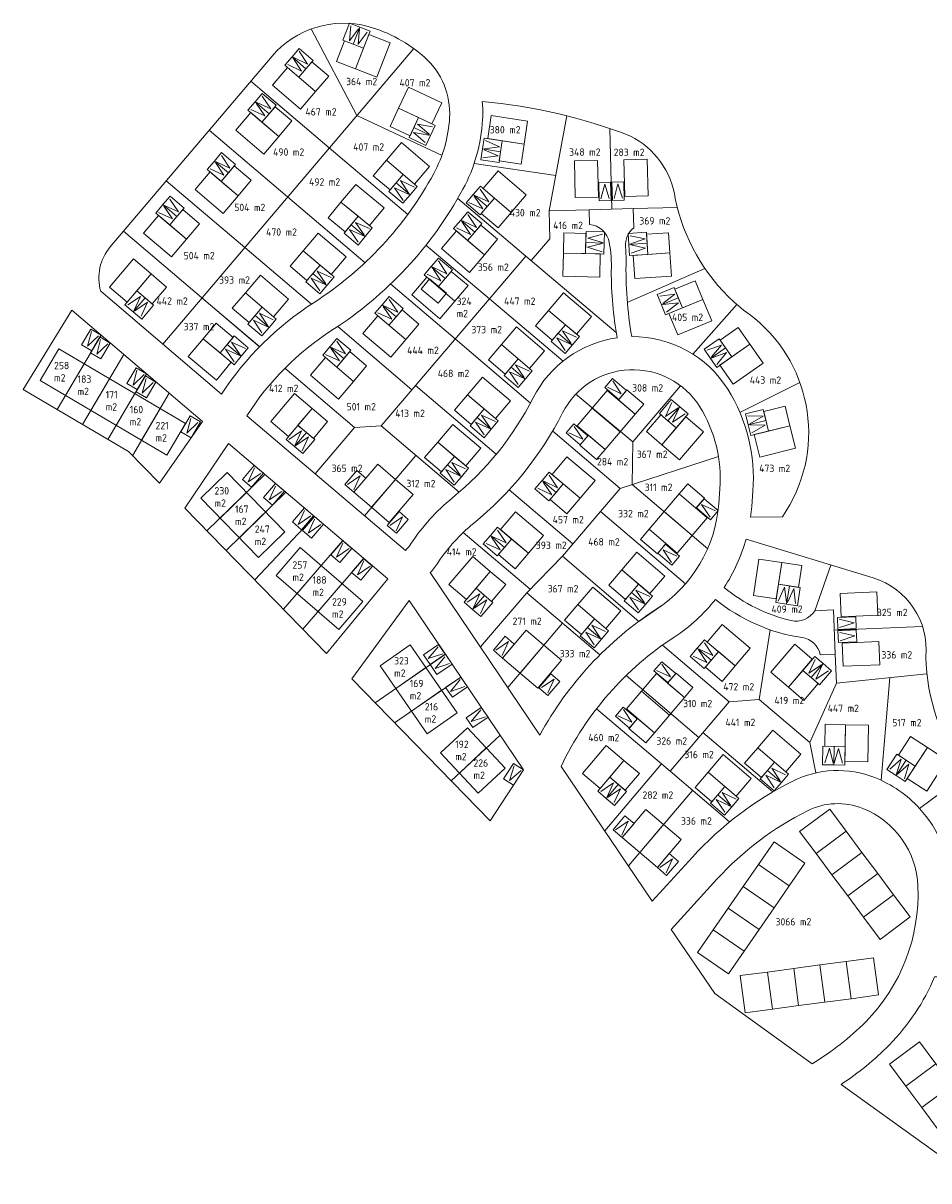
# Model space of a CAD drawing. Header units: metres. Extents: x 205799 to 208906, y 476485 to 477245.
# Tile 1 of 12: x 205799 to 206046, y 476863 to 477178. Entities that reach past the tile are written whole.
import ezdxf

# ---------------------------------------------------------------- set-up
doc = ezdxf.new("R2010")
doc.units = ezdxf.units.M
doc.layers.get('0').update_dxf_attribs({"linetype": 'CONTINUOUS'})
for name, color, linetype, lineweight in [('N-PV-OG-KAVEL_BERGING-G', 161, 'CONTINUOUS', 0), ('N-PV-OG-KAVEL_OPPERVLAK-T', 7, 'CONTINUOUS', 0), ('N-PV-OG-KAVEL_PARKEERPLAATS-S', 253, 'CONTINUOUS', 0), ('N-PV-OG-WONING-G', 80, 'CONTINUOUS', 13)]:
    doc.layers.add(name, color=color, linetype=linetype, lineweight=lineweight)
doc.layers.add('N-PV-OG-KAVEL_KAVELGRENS-G', color=7, linetype='CONTINUOUS', lineweight=13, true_color=0xff4000)
doc.layers.add('N-PV-OG-KAVEL_TUSSENGRENS-G', color=7, linetype='CONTINUOUS', lineweight=13, true_color=0xff4000)
doc.styles.add('NLCS-ISO-M200-T50', font='NLCS-ISO.ttf')

# ---------------------------------------------------------------- blocks, each defined once
blk = doc.blocks.new('pp prive1')
at = {"color": 0, "linetype": 'ByBlock', "lineweight": -2, "extrusion": (0, 0, -1), "flags": 128}
for points in [[(1.62, 0.5), (-1.62, 0.5), (-1.62, -4.5), (1.62, -4.5), (1.62, 0.5)], [(1.12, -4), (0, 0), (-1.13, -4)]]:
    blk.add_lwpolyline(points, dxfattribs=at)
blk = doc.blocks.new('pp prive21')
at = {"color": 0, "linetype": 'ByBlock', "lineweight": -2}
for p, q in [((3, -5), (3, 0)), ((3, 0), (3, -5))]:
    blk.add_line(p, q, dxfattribs=at)
at = {"color": 0, "linetype": 'ByBlock', "lineweight": -2, "flags": 128}
blk.add_lwpolyline([(0, -5), (3, -5), (6, -5), (6, 0), (3, 0), (0, 0), (0, -5)], dxfattribs=at)
at = {"color": 0, "linetype": 'ByBlock', "lineweight": -2, "extrusion": (0, 0, -1), "flags": 128}
for points in [[(-0.63, -4.5), (-1.75, -0.5), (-2.88, -4.5)], [(-3.13, -4.5), (-4.25, -0.5), (-5.38, -4.5)]]:
    blk.add_lwpolyline(points, dxfattribs=at)

msp = doc.modelspace()

# ---------------------------------------------------------------- linework, layer by layer
at = {"layer": 'N-PV-OG-KAVEL_BERGING-G', "flags": 128}
for points in [[(205886.55, 477172.74), (205891.68, 477170.74), (205889.5, 477165.15), (205884.38, 477167.15), (205886.55, 477172.74)], [(205877.69, 477167.08), (205874.11, 477162.91), (205878.66, 477159), (205882.24, 477163.17), (205877.69, 477167.08)], [(205867.66, 477154.87), (205864.1, 477150.68), (205868.67, 477146.8), (205872.23, 477150.99), (205867.66, 477154.87)], [(205904.37, 477146.93), (205906.71, 477151.91), (205901.28, 477154.46), (205898.94, 477149.48), (205904.37, 477146.93)], [(205934.59, 477139.27), (205935.41, 477144.71), (205929.47, 477145.6), (205928.66, 477140.16), (205934.59, 477139.27)], [(205898.96, 477132.22), (205902.53, 477136.41), (205897.96, 477140.3), (205894.39, 477136.11), (205898.96, 477132.22)], [(205856.57, 477138.75), (205853.01, 477134.56), (205857.58, 477130.67), (205861.15, 477134.86), (205856.57, 477138.75)], [(205928.32, 477121.94), (205931.89, 477126.13), (205927.32, 477130.02), (205923.75, 477125.83), (205928.32, 477121.94)], [(205842.56, 477126.9), (205839, 477122.71), (205843.57, 477118.82), (205847.13, 477123.01), (205842.56, 477126.9)], [(205886.74, 477120.82), (205890.23, 477125.07), (205885.59, 477128.88), (205882.1, 477124.63), (205886.74, 477120.82)], [(205923.61, 477122.69), (205920.05, 477118.5), (205924.62, 477114.62), (205928.18, 477118.81), (205923.61, 477122.69)], [(205946.25, 477120.56), (205946.12, 477115.06), (205952.12, 477114.92), (205952.24, 477120.42), (205946.25, 477120.56)], [(205968.72, 477120.21), (205969.09, 477114.72), (205975.08, 477115.12), (205974.71, 477120.61), (205968.72, 477120.21)], [(205876.32, 477107.62), (205879.89, 477111.81), (205875.31, 477115.69), (205871.75, 477111.5), (205876.32, 477107.62)], [(205834.24, 477101.25), (205830.05, 477104.81), (205833.94, 477109.38), (205838.13, 477105.82), (205834.24, 477101.25)], [(205909.71, 477108.03), (205907.4, 477105.27), (205912, 477101.42), (205914.31, 477104.18), (205909.71, 477108.03)], [(205915.58, 477110.09), (205912.02, 477105.9), (205916.59, 477102.02), (205920.15, 477106.21), (205915.58, 477110.09)], [(205976.4, 477105.23), (205978.51, 477100.15), (205984.05, 477102.45), (205981.94, 477107.53), (205976.4, 477105.23)], [(205860.59, 477096.16), (205864.16, 477100.35), (205859.59, 477104.23), (205856.02, 477100.04), (205860.59, 477096.16)], [(205902.2, 477099.64), (205898.64, 477095.45), (205903.21, 477091.56), (205906.77, 477095.75), (205902.2, 477099.64)], [(205943.07, 477091.4), (205946.64, 477095.59), (205942.07, 477099.48), (205938.5, 477095.29), (205943.07, 477091.4)], [(205856.23, 477092.14), (205852.69, 477087.93), (205848.09, 477091.78), (205851.63, 477096), (205856.23, 477092.14)], [(205988.76, 477091.35), (205991.91, 477086.84), (205996.83, 477090.28), (205993.68, 477094.79), (205988.76, 477091.35)], [(205930.26, 477082.12), (205933.83, 477086.31), (205929.26, 477090.19), (205925.69, 477086), (205930.26, 477082.12)], [(205887.98, 477088.26), (205884.42, 477084.07), (205888.99, 477080.18), (205892.55, 477084.37), (205887.98, 477088.26)], [(205921.02, 477068.48), (205924.58, 477072.67), (205920.01, 477076.56), (205916.44, 477072.37), (205921.02, 477068.48)], [(205965.62, 477071.25), (205967.95, 477073.99), (205963.38, 477077.88), (205961.05, 477075.14), (205965.62, 477071.25)], [(206000.6, 477072.02), (206001.91, 477066.67), (206007.74, 477068.1), (206006.43, 477073.44), (206000.6, 477072.02)], [(205873.88, 477068.23), (205878.07, 477064.67), (205881.95, 477069.24), (205877.76, 477072.8), (205873.88, 477068.23)], [(205976.78, 477067.53), (205972.59, 477071.1), (205968.7, 477066.53), (205972.89, 477062.96), (205976.78, 477067.53)], [(205912.92, 477055.6), (205916.48, 477059.79), (205911.91, 477063.68), (205908.35, 477059.49), (205912.92, 477055.6)], [(205952.89, 477065.54), (205950.56, 477062.79), (205955.13, 477058.91), (205957.46, 477061.65), (205952.89, 477065.54)], [(205946.05, 477052.29), (205942.49, 477048.09), (205947.06, 477044.21), (205950.62, 477048.4), (205946.05, 477052.29)], [(205982.17, 477045.67), (205984.5, 477048.41), (205979.93, 477052.3), (205977.59, 477049.56), (205982.17, 477045.67)], [(205969.43, 477039.96), (205967.1, 477037.22), (205971.67, 477033.33), (205974, 477036.07), (205969.43, 477039.96)], [(205932, 477037.32), (205928.44, 477033.12), (205933.02, 477029.24), (205936.58, 477033.43), (205932, 477037.32)], [(206010.96, 477030.11), (206005.52, 477030.94), (206004.62, 477025), (206010.06, 477024.18), (206010.96, 477030.11)], [(205922.33, 477023.94), (205926.52, 477020.37), (205930.41, 477024.94), (205926.22, 477028.5), (205922.33, 477023.94)], [(205963, 477020.88), (205966.56, 477025.06), (205962, 477028.95), (205958.43, 477024.77), (205963, 477020.88)], [(205950.99, 477011.39), (205954.56, 477015.58), (205949.99, 477019.47), (205946.43, 477015.28), (205950.99, 477011.39)], [(205988.29, 477006.69), (205984.73, 477002.49), (205989.3, 476998.61), (205992.86, 477002.81), (205988.29, 477006.69)], [(205979, 476994.24), (205981.34, 476996.98), (205976.77, 477000.87), (205974.43, 476998.13), (205979, 476994.24)], [(206007.33, 476997), (206011.52, 476993.43), (206015.41, 476998), (206011.22, 477001.57), (206007.33, 476997)], [(205966.27, 476988.53), (205963.94, 476985.79), (205968.51, 476981.9), (205970.84, 476984.64), (205966.27, 476988.53)], [(206017.22, 476980.95), (206022.72, 476980.84), (206022.83, 476986.84), (206017.33, 476986.95), (206017.22, 476980.95)], [(206037.23, 476978.56), (206041.84, 476975.56), (206045.12, 476980.59), (206040.51, 476983.59), (206037.23, 476978.56)], [(205999.98, 476972.45), (206003.54, 476976.64), (205998.98, 476980.53), (205995.41, 476976.35), (205999.98, 476972.45)], [(205958.69, 476972.54), (205962.88, 476968.99), (205966.76, 476973.56), (205962.57, 476977.12), (205958.69, 476972.54)], [(205986.47, 476965.83), (205990.04, 476970.02), (205985.47, 476973.91), (205981.9, 476969.73), (205986.47, 476965.83)]]:
    msp.add_lwpolyline(points, dxfattribs=at)
at = {"layer": 'N-PV-OG-KAVEL_KAVELGRENS-G', "flags": 128}
for points in [[(205960.7, 477092.03, -0.043411), (205959.12, 477110.18), (205959.12, 477110.18, 0.056018), (205958.59, 477117.92, 0.338065), (205953.21, 477122.83), (205953.11, 477126.86), (205965.1, 477127.16), (205965.23, 477121.93), (205965.23, 477121.93, 0.248041), (205963, 477116.79), (205963, 477116.79, -0.016385), (205963.17, 477113.14), (205963.17, 477113.14, 0.051725), (205964.71, 477092.34, 0.05046)], [(205989.81, 477024.12, 0.113912), (206008.04, 477015.14), (206008.04, 477015.14, 0.321673), (206014.5, 477017.81), (206014.5, 477017.81), (206019.55, 477018.03), (206020.07, 477006.04), (206015.99, 477005.86), (206015.99, 477005.86), (206015.99, 477005.86, 0.312238), (206011.01, 477010.53), (206011.01, 477010.53, -0.13382), (205987.46, 477020.87, -0.130968)], [(206058.1, 476862.81), (206021.63, 476889.01, 0.051618), (206034.74, 476899.73), (206034.74, 476899.73, 0.095883), (206047.08, 476918.3), (206047.08, 476918.3), (206082.72, 476918.28), (206082.72, 476918.28, -0.205842), (206089.97, 476915.16), (206089.97, 476915.16, -0.02966), (206102.87, 476899.81), (206102.87, 476899.81), (206058.1, 476862.81)]]:
    msp.add_lwpolyline(points, format="xyb", dxfattribs=at)
for points in [[(205799.12, 477077.95), (205812.33, 477099.57), (205847.91, 477069.31), (205836.23, 477052.48), (205827.81, 477061.08), (205827.81, 477061.08), (205799.12, 477077.95)], [(205854.95, 477063.32), (205843.14, 477045.69), (205881.68, 477006.18), (205881.68, 477006.18), (205898.31, 477026.45), (205854.95, 477063.32)], [(205904.12, 477020.62), (205888.5, 476999.3), (205926.22, 476960.72), (205935.28, 476974.53), (205904.12, 477020.62)]]:
    msp.add_lwpolyline(points, dxfattribs=at)
msp.add_lwpolyline([(205941.52, 476987.18), (205941.52, 476987.18)], close=True, dxfattribs=at)
msp.add_lwpolyline([(205975.45, 476931.17), (205987.86, 476944.79), (205987.86, 476944.79, -0.092737), (206012.5, 476963.43, -0.212796), (206027.53, 476964.08), (206027.53, 476964.08, -0.296837), (206042.56, 476942.9), (206042.56, 476942.9, -0.20735), (206028.34, 476906.06), (206028.34, 476906.06, -0.061722), (206013.77, 476894.66), (205987.26, 476913.7)], format="xyb", close=True, dxfattribs=at)
at = {"layer": 'N-PV-OG-KAVEL_TUSSENGRENS-G'}
for p, q in [((205889.94, 477152.5), (205877.46, 477176.07)), ((205837.08, 477090.34), (205905.39, 477170.67)), ((205861.07, 477161.78), (205882.41, 477143.65)), ((205889.94, 477152.5), (205913.09, 477141.62)), ((205942.25, 477126.59), (205947.03, 477152.39)), ((205959.31, 477127.01), (205958.77, 477148.91)), ((205871.08, 477130.32), (205849.73, 477148.45)), ((205882.41, 477143.65), (205903.76, 477125.53)), ((205838.07, 477134.74), (205859.4, 477116.6)), ((205892.15, 477112.43), (205871.08, 477130.32)), ((205917.35, 477129.92), (205935.9, 477114.24)), ((205942.25, 477126.59), (205953.11, 477126.86)), ((205942.44, 477118.98), (205942.25, 477126.59)), ((205965.1, 477127.16), (205977.1, 477127.45)), ((205863.43, 477089.56), (205826.4, 477121.01)), ((205925.98, 477102.6), (205908.7, 477117.18)), ((205937.36, 477113.01), (205942.44, 477118.98)), ((205859.4, 477116.6), (205877.54, 477101.17)), ((205896.48, 477068.08), (205935.9, 477114.24)), ((205935.9, 477114.24), (205960.46, 477093.5)), ((205899.12, 477106.63), (205916.63, 477091.74)), ((205863.47, 477089.59), (205847.74, 477102.88)), ((205925.98, 477102.6), (205946, 477085.67)), ((205820.33, 477092.76), (205808.41, 477072.49)), ((205904.89, 477077.92), (205884.72, 477095.07)), ((205916.63, 477091.74), (205937.14, 477074.3)), ((205826.52, 477087.5), (205815.3, 477068.44)), ((205870.34, 477083.74), (205889.3, 477067.62)), ((205832.7, 477082.24), (205822.2, 477064.38)), ((205838.89, 477076.98), (205828.89, 477059.98)), ((205927.84, 477060.37), (205905.86, 477079.06)), ((205965.03, 477063.76), (205949.51, 477076.71)), ((205965.03, 477063.76), (205977.97, 477078.97)), ((205889.3, 477067.62), (205878.6, 477055.03)), ((205889.3, 477067.62), (205896.48, 477068.08)), ((205896.48, 477068.08), (205917.72, 477050.02)), ((205943.18, 477066.67), (205961.53, 477051.08)), ((205964.82, 477052.15), (205965.03, 477063.76)), ((205905.93, 477060.05), (205891.98, 477043.65)), ((205961.53, 477051.08), (205988.3, 477059.79)), ((205864.86, 477054.9), (205849.13, 477039.55)), ((205956.18, 477044.8), (205961.53, 477051.08)), ((205964.82, 477052.15), (205985.37, 477034.68)), ((205870.6, 477050.02), (205854.37, 477034.18)), ((205948.7, 477035.99), (205931.35, 477050.71)), ((205945.81, 477032.61), (205956.18, 477044.8)), ((205979.34, 477025.1), (205956.18, 477044.8)), ((205862.15, 477026.2), (205878.35, 477043.43)), ((205918.87, 477039.12), (205937.03, 477023.68)), ((205886.05, 477036.87), (205869.96, 477018.2)), ((205936.11, 477022.73), (205945.81, 477032.61)), ((205966.61, 477014.92), (205945.81, 477032.61)), ((205891.77, 477032.02), (205875.22, 477012.81)), ((206014.5, 477017.81), (206018.89, 477030.25)), ((205923.54, 477007.96), (205936.11, 477022.73)), ((205936.11, 477022.73), (205956.02, 477005.8)), ((205972.91, 477019.2), (205966.61, 477014.92)), ((205945.86, 477014.44), (205930.98, 476996.95)), ((206019.79, 477012.52), (206043.78, 477013.56)), ((205999.32, 476993.72), (206002.39, 477012.63)), ((205991.19, 476993.07), (205973.06, 477008.48)), ((205913.99, 477006.01), (205894.85, 476992.8)), ((206020.41, 476998.1), (206020.07, 477006.04)), ((206020.41, 476998.1), (206044.97, 477000.7)), ((205918.19, 476999.8), (205900.17, 476987.36)), ((205982.97, 476983.39), (205963.17, 477000.22)), ((206013.11, 476982), (206020.41, 476998.1)), ((206032.54, 476971.71), (206034.9, 476999.63)), ((205975.13, 476974.17), (205991.19, 476993.07)), ((205999.32, 476993.72), (205991.19, 476993.07)), ((206013.11, 476982), (205999.32, 476993.72)), ((205975.13, 476974.17), (205955.11, 476991.19)), ((205928.86, 476984.02), (205915.58, 476971.6)), ((205984.06, 476984.68), (206003.04, 476968.54)), ((206014.76, 476973.71), (206013.11, 476982)), ((205957.33, 476957.97), (205972.8, 476976.15)), ((205991.31, 476960.41), (205975.13, 476974.17)), ((205963.79, 476948.42), (205981.25, 476968.96))]:
    msp.add_line(p, q, dxfattribs=at)
at = {"layer": 'N-PV-OG-KAVEL_TUSSENGRENS-G', "flags": 128}
for points in [[(205853.09, 477076.72, -0.10503), (205878.26, 477101.64, 0.126156), (205910.84, 477136.71, 0.110918), (205915.14, 477151.86, 0.226801), (205908.41, 477168.22, 0.117727), (205892.97, 477176.66, 0.290755), (205866.84, 477168.57), (205822.82, 477116.8, 0.247623), (205820.22, 477104.67), (205820.22, 477104.67)], [(205909.87, 477028.18, 0.037421), (205912.12, 477031.07, -0.075585), (205921.6, 477041.53, 0.104381), (205945.89, 477071.63, -0.582498), (205983.17, 477073.3, -0.160584), (205988.68, 477050.99), (205988.37, 477046.86, -0.233859), (205971.37, 477018.22, 0.124852), (205939.72, 476984.02)]]:
    msp.add_lwpolyline(points, format="xyb", close=True, dxfattribs=at)
for points in [[(205964.71, 477092.34, -0.260625), (205990.79, 477078.08, -0.160584), (205997.66, 477050.3), (205997.34, 477046.17, -0.015583), (205997.03, 477043.29), (206005.67, 477043.38), (206007.72, 477046.62), (206007.72, 477046.62, 0.390209), (205995.08, 477099.57), (205995.08, 477099.57), (205992.45, 477101.83), (205992.45, 477101.83), (205992.45, 477101.83, -0.157186), (205976.52, 477129.93), (205976.52, 477129.93, 0.24605), (205964.33, 477146.89), (205964.33, 477146.89, 0.06999), (205923.99, 477156.3, -0.041933), (205924.13, 477151.36, -0.110918), (205918.75, 477132.41, -0.126156), (205883.13, 477094.07, 0.108744), (205860.01, 477070.84), (205903.15, 477034.16, 0.038684), (205904.62, 477036.04, -0.075585), (205915.91, 477048.51, 0.104381), (205937.87, 477075.71, -0.244154), (205960.7, 477092.03)], [(205987.46, 477020.87, -0.081886), (205976.27, 477010.67, 0.138892), (205945.48, 476975.5), (205970.27, 476938.84), (205981.2, 476950.85), (205981.2, 476950.85, -0.092737), (206008.48, 476971.48, -0.212796), (206030.83, 476972.45), (206030.83, 476972.45, -0.113795), (206042.97, 476964.09, -0.177062), (206051.56, 476943.27, -0.028442), (206051.45, 476936.6), (206051.45, 476936.6), (206083.05, 476936.63), (206083.05, 476936.63, -0.019303), (206080.8, 476946.12), (206080.8, 476946.12, 0.235688), (206070.32, 476959.53, -0.087006), (206055.68, 476973.43), (206055.68, 476973.43, -0.154649), (206044.66, 477005.27, 0.358349), (206030.41, 477026.73), (205995.79, 477037.31, -0.078235), (205989.81, 477024.12, -0.078235)]]:
    msp.add_lwpolyline(points, format="xyb", dxfattribs=at)
for points in [[(205921.86, 477139.43), (205944.02, 477136.18)], [(205963.49, 477101.6), (205984.61, 477110.89)], [(205981.32, 477087.6), (205993.39, 477101.15)], [(205994.13, 477071.7), (206010.45, 477079.86)], [(206042.97, 476964.09), (206055.68, 476973.43)]]:
    msp.add_lwpolyline(points, dxfattribs=at)
at = {"layer": 'N-PV-OG-WONING-G'}
for p, q in [((205815.74, 477084.95), (205810.66, 477076.33)), ((205822.63, 477080.89), (205817.56, 477072.27)), ((205829.53, 477076.84), (205824.46, 477068.22)), ((205836.42, 477072.78), (205831.35, 477064.16)), ((205953.92, 477072.93), (205961.54, 477066.45)), ((205852.7, 477043.03), (205859.86, 477050.01)), ((205973.51, 477044.76), (205981.13, 477038.28)), ((205857.94, 477037.66), (205865.09, 477044.64)), ((205873.68, 477022.51), (205880.2, 477030.09)), ((205879.36, 477017.61), (205885.89, 477025.19)), ((205896.22, 477002.86), (205904.45, 477008.54)), ((205904.45, 477008.54), (205917.24, 476990.03)), ((205909.01, 476984.34), (205896.22, 477002.86)), ((205900.48, 476996.69), (205908.71, 477002.37)), ((205904.75, 476990.51), (205912.97, 476996.2)), ((205967.31, 476995.92), (205974.92, 476989.44)), ((205909.01, 476984.34), (205917.24, 476990.03)), ((205912.69, 476979.17), (205919.99, 476985.99)), ((205930.23, 476975.04), (205919.99, 476985.99)), ((205922.93, 476968.21), (205912.69, 476979.17)), ((205917.81, 476973.69), (205925.11, 476980.51)), ((205930.23, 476975.04), (205922.93, 476968.21))]:
    msp.add_line(p, q, dxfattribs=at)
at = {"layer": 'N-PV-OG-WONING-G', "flags": 128}
for points in [[(205893.13, 477174.47), (205899, 477172.19), (205895.37, 477162.87), (205889.5, 477165.15), (205893.13, 477174.47)], [(205871.07, 477165.51), (205866.97, 477160.73), (205874.56, 477154.22), (205878.66, 477159), (205871.07, 477165.51)], [(205910.33, 477150.21), (205913.01, 477155.91), (205903.95, 477160.16), (205901.28, 477154.46), (205910.33, 477150.21)], [(205861.05, 477153.27), (205856.97, 477148.47), (205864.59, 477142), (205868.67, 477146.8), (205861.05, 477153.27)], [(205925.52, 477146.2), (205926.45, 477152.43), (205936.34, 477150.94), (205935.41, 477144.71), (205925.52, 477146.2)], [(205905.57, 477133.82), (205909.66, 477138.62), (205902.04, 477145.1), (205897.96, 477140.3), (205905.57, 477133.82)], [(205949.08, 477140.12), (205955.38, 477140.28), (205955.62, 477130.28), (205949.33, 477130.13), (205949.08, 477140.12)], [(205968.87, 477140.61), (205962.58, 477140.46), (205962.82, 477130.46), (205969.12, 477130.62), (205968.87, 477140.61)], [(205849.96, 477137.15), (205845.88, 477132.35), (205853.5, 477125.87), (205857.58, 477130.67), (205849.96, 477137.15)], [(205924.27, 477132.61), (205928.35, 477137.41), (205935.97, 477130.93), (205931.89, 477126.13), (205924.27, 477132.61)], [(205893.32, 477122.53), (205897.32, 477127.4), (205889.59, 477133.75), (205885.59, 477128.88), (205893.32, 477122.53)], [(205835.95, 477125.3), (205831.87, 477120.5), (205839.49, 477114.02), (205843.57, 477118.82), (205835.95, 477125.3)], [(205882.93, 477109.22), (205887.01, 477114.02), (205879.4, 477120.49), (205875.31, 477115.69), (205882.93, 477109.22)], [(205917, 477121.09), (205912.92, 477116.29), (205920.54, 477109.82), (205924.62, 477114.62), (205917, 477121.09)], [(205956.12, 477114.83), (205955.97, 477108.53), (205945.97, 477108.76), (205946.12, 477115.06), (205956.12, 477114.83)], [(205965.1, 477114.45), (205965.52, 477108.17), (205975.5, 477108.83), (205975.08, 477115.12), (205965.1, 477114.45)], [(205827.46, 477101.76), (205822.66, 477105.84), (205829.14, 477113.46), (205833.94, 477109.38), (205827.46, 477101.76)], [(205867.2, 477097.75), (205871.29, 477102.55), (205863.67, 477109.03), (205859.59, 477104.23), (205867.2, 477097.75)], [(205908.97, 477108.49), (205904.89, 477103.7), (205912.51, 477097.22), (205916.59, 477102.02), (205908.97, 477108.49)], [(205949.68, 477093), (205953.76, 477097.8), (205946.15, 477104.28), (205942.07, 477099.48), (205949.68, 477093)], [(205974.82, 477098.61), (205977.24, 477092.8), (205986.47, 477096.64), (205984.05, 477102.45), (205974.82, 477098.61)], [(205895.59, 477098.04), (205891.51, 477093.24), (205899.13, 477086.76), (205903.21, 477091.56), (205895.59, 477098.04)], [(205936.87, 477083.71), (205940.96, 477088.51), (205933.34, 477094.99), (205929.26, 477090.19), (205936.87, 477083.71)], [(205838.25, 477060.11), (205803.77, 477080.39), (205803.77, 477080.39), (205808.84, 477089.01), (205843.32, 477068.73), (205838.25, 477060.11)], [(205855.76, 477085.36), (205851.71, 477080.53), (205844.05, 477086.96), (205848.09, 477091.78), (205855.76, 477085.36)], [(205988.63, 477084.55), (205992.24, 477079.39), (206000.44, 477085.12), (205996.83, 477090.28), (205988.63, 477084.55)], [(205881.37, 477086.66), (205877.29, 477081.86), (205884.91, 477075.38), (205888.99, 477080.18), (205881.37, 477086.66)], [(205927.63, 477070.08), (205931.71, 477074.88), (205924.09, 477081.36), (205920.01, 477076.56), (205927.63, 477070.08)], [(205866.49, 477069.27), (205871.29, 477065.18), (205877.76, 477072.8), (205872.97, 477076.88), (205866.49, 477069.27)], [(205965.62, 477071.25), (205957.46, 477061.65), (205949.84, 477068.13), (205958, 477077.73), (205965.62, 477071.25)], [(205984.17, 477066.5), (205979.37, 477070.58), (205972.89, 477062.96), (205977.69, 477058.88), (205984.17, 477066.5)], [(205919.53, 477057.2), (205923.61, 477062), (205915.99, 477068.48), (205911.91, 477063.68), (205919.53, 477057.2)], [(205998.03, 477065.72), (205999.52, 477059.6), (206009.24, 477061.98), (206007.74, 477068.1), (205998.03, 477065.72)], [(205895.6, 477057.63), (205900.4, 477053.54), (205893.91, 477045.94), (205889.12, 477050.02), (205895.6, 477057.63)], [(205947.07, 477059.68), (205943, 477054.87), (205950.62, 477048.4), (205954.7, 477053.21), (205947.07, 477059.68)], [(205847.46, 477048.4), (205854.62, 477055.38), (205870.33, 477039.28), (205863.17, 477032.29), (205863.17, 477032.29), (205847.46, 477048.4)], [(205900.4, 477053.54), (205905.19, 477049.46), (205898.7, 477041.85), (205893.91, 477045.94), (205900.4, 477053.54)], [(205969.43, 477039.96), (205977.59, 477049.56), (205985.21, 477043.08), (205977.05, 477033.48), (205969.43, 477039.96)], [(205933.03, 477044.71), (205928.95, 477039.91), (205936.58, 477033.43), (205940.65, 477038.24), (205933.03, 477044.71)], [(205867.99, 477027.41), (205874.52, 477034.98), (205891.57, 477020.29), (205885.04, 477012.72), (205885.04, 477012.72), (205867.99, 477027.41)], [(205914.94, 477024.98), (205919.73, 477020.89), (205926.22, 477028.5), (205921.43, 477032.59), (205914.94, 477024.98)], [(205969.61, 477022.47), (205973.69, 477027.26), (205966.08, 477033.75), (205962, 477028.95), (205969.61, 477022.47)], [(206004.02, 477021.05), (205997.79, 477022), (205999.29, 477031.88), (206005.52, 477030.94), (206004.02, 477021.05)], [(205957.61, 477012.98), (205961.69, 477017.78), (205954.08, 477024.26), (205949.99, 477019.47), (205957.61, 477012.98)], [(206031.35, 477022.93), (206031.62, 477016.63), (206021.63, 477016.2), (206021.36, 477022.49), (206031.35, 477022.93)], [(205989.31, 477014.08), (205985.24, 477009.28), (205992.86, 477002.81), (205996.94, 477007.61), (205989.31, 477014.08)], [(205935.99, 477012.56), (205940.79, 477008.48), (205934.32, 477000.86), (205929.52, 477004.93), (205935.99, 477012.56)], [(205940.79, 477008.48), (205945.59, 477004.41), (205939.12, 476996.78), (205934.32, 477000.86), (205940.79, 477008.48)], [(206009.02, 477008.7), (206013.82, 477004.61), (206007.33, 476997), (206002.54, 477001.09), (206009.02, 477008.7)], [(206032.21, 477003.15), (206031.93, 477009.44), (206021.94, 477009.01), (206022.22, 477002.71), (206032.21, 477003.15)], [(205979, 476994.24), (205970.84, 476984.64), (205963.22, 476991.12), (205971.39, 477000.72), (205979, 476994.24)], [(206006.59, 476974.05), (206010.67, 476978.84), (206003.06, 476985.33), (205998.98, 476980.53), (206006.59, 476974.05)], [(206022.64, 476976.84), (206028.94, 476976.72), (206029.13, 476986.72), (206022.83, 476986.84), (206022.64, 476976.84)], [(205951.3, 476973.57), (205956.1, 476969.5), (205962.57, 476977.12), (205957.77, 476981.2), (205951.3, 476973.57)], [(205993.08, 476967.43), (205997.17, 476972.22), (205989.55, 476978.71), (205985.47, 476973.91), (205993.08, 476967.43)], [(206039.66, 476972.21), (206044.94, 476968.77), (206050.4, 476977.15), (206045.12, 476980.59), (206039.66, 476972.21)], [(205968.55, 476963.75), (205973.35, 476959.66), (205966.87, 476952.05), (205962.07, 476956.13), (205968.55, 476963.75)], [(206010.36, 476957.81), (206018.54, 476963.91), (206023.02, 476957.9), (206014.84, 476951.8), (206010.36, 476957.81)], [(205973.35, 476959.66), (205978.14, 476955.58), (205971.67, 476947.96), (205966.87, 476952.05), (205973.35, 476959.66)], [(206014.84, 476951.8), (206023.02, 476957.9), (206027.32, 476952.12), (206019.15, 476946.03), (206014.84, 476951.8)], [(206007.53, 476943), (205999.14, 476948.79), (206003.4, 476954.96), (206011.79, 476949.17), (206007.53, 476943)], [(206019.15, 476946.03), (206027.32, 476952.12), (206031.63, 476946.35), (206023.45, 476940.26), (206019.15, 476946.03)], [(206003.44, 476937.07), (205995.04, 476942.87), (205999.14, 476948.79), (206007.53, 476943), (206003.44, 476937.07)], [(206023.45, 476940.26), (206031.63, 476946.35), (206035.93, 476940.58), (206027.75, 476934.48), (206023.45, 476940.26)], [(205999.34, 476931.15), (205990.95, 476936.94), (205995.04, 476942.87), (206003.44, 476937.07), (205999.34, 476931.15)], [(206027.75, 476934.48), (206035.93, 476940.58), (206040.41, 476934.57), (206032.24, 476928.47), (206027.75, 476934.48)], [(205995.25, 476925.22), (205986.86, 476931.02), (205990.95, 476936.94), (205999.34, 476931.15), (205995.25, 476925.22)], [(205990.99, 476919.05), (205982.6, 476924.85), (205986.86, 476931.02), (205995.25, 476925.22), (205990.99, 476919.05)], [(206017.24, 476911.39), (206015.88, 476921.5), (206023.02, 476922.45), (206024.37, 476912.34), (206017.24, 476911.39)], [(206024.37, 476912.34), (206023.02, 476922.45), (206030.45, 476923.45), (206031.81, 476913.34), (206024.37, 476912.34)], [(205995.53, 476908.49), (205994.18, 476918.6), (206001.61, 476919.59), (206002.96, 476909.48), (205995.53, 476908.49)], [(206002.96, 476909.48), (206001.61, 476919.59), (206008.75, 476920.55), (206010.1, 476910.44), (206002.96, 476909.48)], [(206010.1, 476910.44), (206008.75, 476920.55), (206015.88, 476921.5), (206017.24, 476911.39), (206010.1, 476910.44)], [(206034.79, 476894.52), (206042.96, 476900.62), (206047.45, 476894.61), (206039.27, 476888.51), (206034.79, 476894.52)], [(206039.27, 476888.51), (206047.45, 476894.61), (206051.75, 476888.84), (206043.57, 476882.74), (206039.27, 476888.51)], [(206043.57, 476882.74), (206051.75, 476888.84), (206056.05, 476883.06), (206047.88, 476876.97), (206043.57, 476882.74)]]:
    msp.add_lwpolyline(points, dxfattribs=at)

# ---------------------------------------------------------------- block references
at = {"layer": 'N-PV-OG-KAVEL_PARKEERPLAATS-S'}
for name, p, rotation in [('pp prive21', (205891.68, 477170.74), 158.749713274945), ('pp prive21', (205929.47, 477145.6), 261.4710344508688), ('pp prive21', (205927.32, 477130.02), 229.6238974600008), ('pp prive1', (205957.34, 477133.83), 1.415603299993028), ('pp prive1', (205960.94, 477133.92), 1.415603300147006), ('pp prive21', (205952.12, 477114.92), 88.674498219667), ('pp prive21', (205830.05, 477104.81), 319.6238974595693), ('pp prive1', (205816.65, 477089.71), 149.5343443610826), ('pp prive1', (205819.13, 477087.55), 149.5343443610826), ('pp prive21', (205852.69, 477087.93), 50.01902499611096), ('pp prive1', (205829.02, 477079.19), 149.5343443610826), ('pp prive1', (205831.51, 477076.95), 149.5343443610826), ('pp prive1', (205843.67, 477066.09), 149.5343443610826), ('pp prive1', (205860.32, 477052.85), 139.6238970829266), ('pp prive1', (205890.8, 477054.5), 319.5433394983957), ('pp prive1', (205866.09, 477047.93), 139.6238970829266), ('pp prive1', (205873.94, 477041.28), 139.6238970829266), ('pp prive1', (205902.34, 477043.34), 319.5433394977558), ('pp prive1', (205876.67, 477038.95), 139.6238970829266), ('pp prive1', (205884.38, 477032.39), 139.6238970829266), ('pp prive1', (205890.04, 477027.58), 139.6238970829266), ('pp prive21', (206004.62, 477025), 351.3633921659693), ('pp prive1', (206025.2, 477014.55), 272.4868680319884), ('pp prive1', (205931.19, 477009.44), 319.5671819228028), ('pp prive1', (206025.36, 477010.96), 272.4868680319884), ('pp prive1', (205909.35, 477004.79), 124.6271714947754), ('pp prive1', (205911.2, 477002.11), 124.6271714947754), ('pp prive21', (206015.79, 476997.68), 139.5671819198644), ('pp prive1', (205915.4, 476995.9), 124.6271714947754), ('pp prive1', (205943.57, 476999.24), 319.6806129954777), ('pp prive1', (205920.97, 476987.66), 124.6271714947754), ('pp prive1', (205931.45, 476971.66), 146.7464283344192), ('pp prive1', (205963.75, 476960.61), 319.6238974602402), ('pp prive1', (205975.82, 476950.34), 319.6238974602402)]:
    msp.add_blockref(name, p, dxfattribs=dict(at, rotation=rotation))
at = {"layer": 'N-PV-OG-KAVEL_PARKEERPLAATS-S', "extrusion": (0, 0, -1)}
for name, p, rotation in [('pp prive21', (-205874.11, 477162.91), 130.6196343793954), ('pp prive21', (-205864.1, 477150.68), 130.3761029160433), ('pp prive21', (-205906.71, 477151.91), 295.1684458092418), ('pp prive21', (-205853.01, 477134.56), 130.3761029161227), ('pp prive21', (-205902.53, 477136.41), 310.3761025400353), ('pp prive21', (-205839, 477122.71), 130.3761029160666), ('pp prive21', (-205890.23, 477125.07), 309.4035891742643), ('pp prive21', (-205920.05, 477118.5), 130.3761025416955), ('pp prive21', (-205969.09, 477114.72), 86.17059369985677), ('pp prive21', (-205879.89, 477111.81), 310.376102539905), ('pp prive21', (-205912.02, 477105.9), 130.3761025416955), ('pp prive21', (-205978.51, 477100.15), 67.39879782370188), ('pp prive21', (-205898.64, 477095.45), 130.3761025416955), ('pp prive21', (-205864.16, 477100.35), 310.3761025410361), ('pp prive21', (-205946.64, 477095.59), 310.3761025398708), ('pp prive21', (-205884.42, 477084.07), 130.3761025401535), ('pp prive21', (-205991.91, 477086.84), 55.06466831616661), ('pp prive21', (-205933.83, 477086.31), 310.3761025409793), ('pp prive1', (-205961.84, 477076.83), 130.3761025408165), ('pp prive21', (-205972.21, 477071.42), 220.3761025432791), ('pp prive21', (-205924.58, 477072.67), 310.3761025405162), ('pp prive21', (-206001.91, 477066.67), 76.25917967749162), ('pp prive21', (-205878.45, 477064.34), 40.37610254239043), ('pp prive1', (-205951.34, 477064.49), 130.3761025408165), ('pp prive21', (-205916.48, 477059.79), 310.3776808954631), ('pp prive21', (-205942.16, 477047.71), 130.3193870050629), ('pp prive1', (-205983.71, 477046.72), 310.3761025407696), ('pp prive21', (-205928.12, 477032.74), 130.3193870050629), ('pp prive1', (-205973.22, 477034.38), 310.3761025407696), ('pp prive21', (-205926.9, 477020.05), 40.43281807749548), ('pp prive21', (-205966.56, 477025.06), 310.4328180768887), ('pp prive21', (-205954.56, 477015.58), 310.4328180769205), ('pp prive21', (-205984.4, 477002.11), 130.3193870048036), ('pp prive1', (-205975.22, 476999.82), 130.3761025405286), ('pp prive1', (-205964.72, 476987.48), 130.3761025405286), ('pp prive21', (-206022.72, 476980.84), 1.089663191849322), ('pp prive21', (-206041.84, 476975.56), 33.07095689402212), ('pp prive21', (-206003.54, 476976.64), 310.4328180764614), ('pp prive21', (-205963.26, 476968.66), 40.31938700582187), ('pp prive21', (-205990.04, 476970.02), 310.4328180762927)]:
    msp.add_blockref(name, p, dxfattribs=dict(at, rotation=rotation))

# ---------------------------------------------------------------- texts
at = {"layer": 'N-PV-OG-KAVEL_OPPERVLAK-T', "color": 7, "char_height": 2, "attachment_point": 1, "style": 'NLCS-ISO-M200-T50'}
for s, insert in [('364 m2', (205886.96, 477162.71)), ('407 m2', (205901.52, 477162.37)), ('467 m2', (205875.93, 477154.46)), ('380 m2', (205926.05, 477149.59)), ('490 m2', (205867.13, 477143.53)), ('407 m2', (205888.93, 477144.92)), ('348 m2', (205947.67, 477143.52)), ('283 m2', (205959.78, 477143.47)), ('492 m2', (205876.91, 477135.4)), ('504 m2', (205856.56, 477128.48)), ('430 m2', (205931.5, 477127.04)), ('416 m2', (205943.33, 477123.6)), ('369 m2', (205966.75, 477124.82)), ('470 m2', (205865.22, 477121.78)), ('504 m2', (205842.79, 477115.37)), ('356 m2', (205922.81, 477112.24)), ('393 m2', (205852.43, 477108.74)), ('442 m2', (205835.42, 477103.02)), ('324\\Pm2', (205917.04, 477102.96)), ('447 m2', (205929.96, 477102.99)), ('405 m2', (205975.66, 477098.61)), ('337 m2', (205842.79, 477096.07)), ('373 m2', (205921.06, 477095.24)), ('444 m2', (205903.58, 477089.62)), ('258\\Pm2', (205807.54, 477085.48)), ('468 m2', (205911.91, 477083.34)), ('183\\Pm2', (205813.93, 477081.79)), ('308 m2', (205964.82, 477079.4)), ('443 m2', (205996.8, 477081.52)), ('171\\Pm2', (205821.58, 477077.58)), ('412 m2', (205865.99, 477079.28)), ('160\\Pm2', (205828.12, 477073.52)), ('501 m2', (205887.12, 477074.28)), ('413 m2', (205900.36, 477072.49)), ('221\\Pm2', (205835.14, 477069.15)), ('367 m2', (205966.06, 477061.35)), ('365 m2', (205883.03, 477057.55)), ('284 m2', (205955.23, 477059.34)), ('473 m2', (205999.36, 477057.53)), ('230\\Pm2', (205851.19, 477051.42)), ('312 m2', (205903.38, 477053.41)), ('311 m2', (205968.21, 477052.38)), ('167\\Pm2', (205856.77, 477046.44)), ('332 m2', (205960.99, 477045.23)), ('457 m2', (205943.17, 477043.59)), ('247\\Pm2', (205862.13, 477041)), ('393 m2', (205938.6, 477036.62)), ('468 m2', (205952.85, 477037.54)), ('414 m2', (205914.36, 477034.83)), ('257\\Pm2', (205872.39, 477031.26)), ('188\\Pm2', (205877.85, 477027.18)), ('367 m2', (205941.81, 477024.79)), ('229\\Pm2', (205883.17, 477021.23)), ('409 m2', (206002.72, 477019.25)), ('325 m2', (206031.39, 477018.35)), ('271 m2', (205932.28, 477015.97)), ('333 m2', (205945.08, 477007.17)), ('323\\Pm2', (205900.05, 477005.2)), ('336 m2', (206032.61, 477006.82)), ('169\\Pm2', (205904.31, 476999.04)), ('472 m2', (205989.6, 476998.13)), ('419 m2', (206003.49, 476994.42)), ('216\\Pm2', (205908.39, 476992.71)), ('310 m2', (205978.66, 476993.59)), ('447 m2', (206017.99, 476992.29)), ('441 m2', (205990.17, 476988.46)), ('517 m2', (206035.55, 476988.39)), ('192\\Pm2', (205916.67, 476982.49)), ('460 m2', (205952.87, 476984.33)), ('326 m2', (205971.4, 476983.4)), ('316 m2', (205979.01, 476979.72)), ('226\\Pm2', (205921.64, 476977.41)), ('282 m2', (205967.62, 476968.7)), ('336 m2', (205978.09, 476961.65)), ('3066 m2', (206003.81, 476934.24))]:
    msp.add_mtext(s, dxfattribs=dict(at, insert=insert))

doc.saveas('drawing.dxf')
